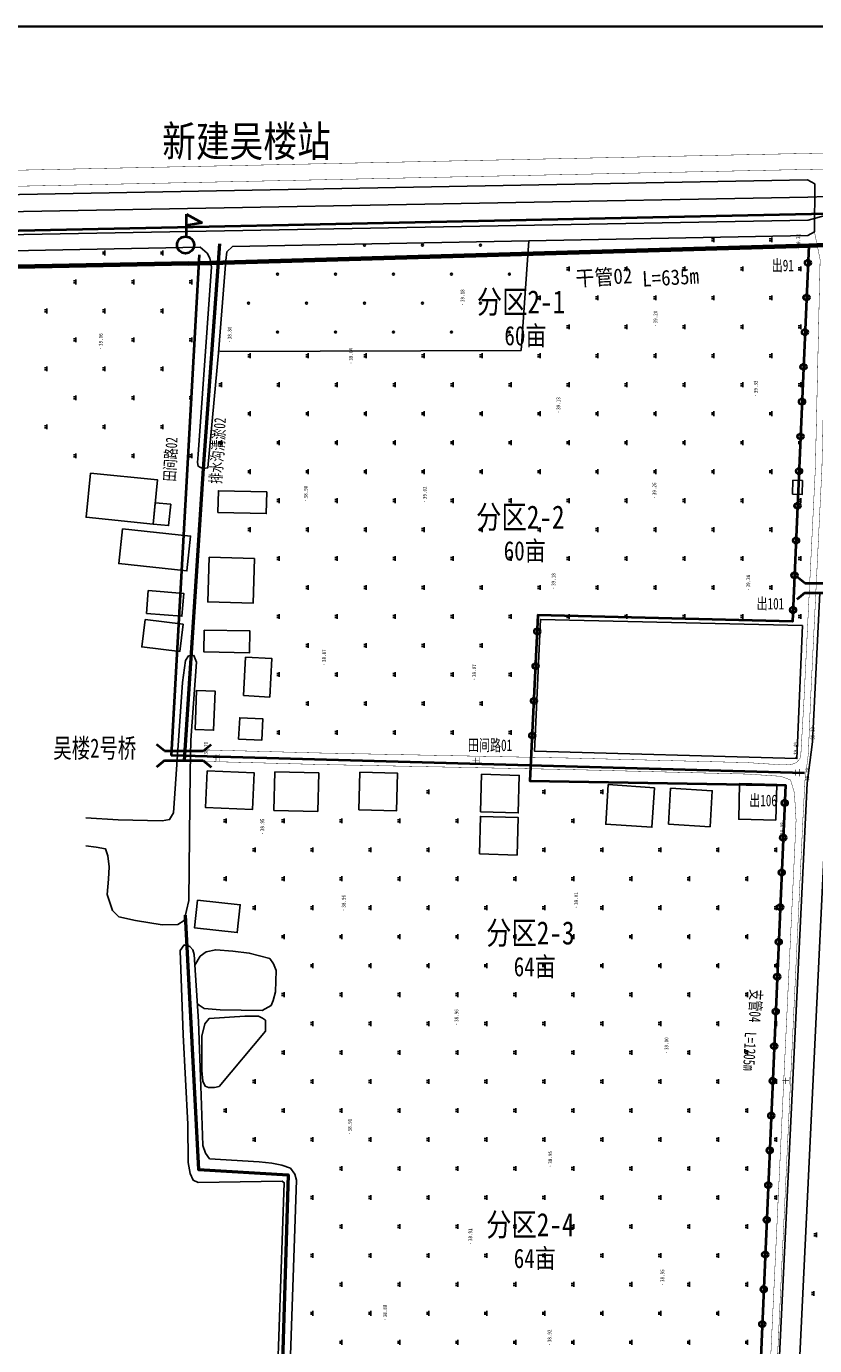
# Model space of a CAD drawing. Extents: x 464172 to 473094, y 3847158 to 3855433.
# Tile 7 of 98: x 466411 to 466819, y 3848797 to 3849480. Entities that reach past the tile are written whole.
import ezdxf
from ezdxf.enums import TextEntityAlignment as Align

# ---------------------------------------------------------------- set-up
doc = ezdxf.new("R2010")
doc.units = 0
doc.linetypes.add('X1', pattern=[5, 4, -1])
doc.linetypes.add('X3', pattern=[5, 4, -1])
doc.layers.get('0').update_dxf_attribs({"linetype": 'CONTINUOUS'})
for name, color, linetype in [('DLSS', 4, 'CONTINUOUS'), ('GCD', 9, 'CONTINUOUS'), ('JMD', 6, 'CONTINUOUS'), ('SXSS', 5, 'CONTINUOUS'), ('ZBTZ', 8, 'CONTINUOUS'), ('排水沟', 5, 'CONTINUOUS'), ('道路', 4, 'CONTINUOUS')]:
    doc.layers.add(name, color=color, linetype=linetype)
for name, color, linetype, lineweight in [('出水口', 3, 'CONTINUOUS', 30), ('干管', 1, 'CONTINUOUS', 30), ('支管', 3, 'CONTINUOUS', 30)]:
    doc.layers.add(name, color=color, linetype=linetype, lineweight=lineweight)
doc.styles.get("Standard").update_dxf_attribs({"font": 'rs.shx', "bigfont": 'hztxt.shx'})
doc.styles.add('正等线体', font='simhei.ttf')
doc.styles.add('黑体', font='simhei.ttf')
doc.linetypes.add('10421', pattern='A,2,[150,AAA.SHX,S=0.5,R=0,X=0,Y=0.5],1e-11', length=2)
doc.linetypes.add('1161', pattern='A,0,[149,AAA.SHX,S=0.15,R=0,X=0,Y=0],-1.6', length=1.6)
doc.linetypes.add('444', pattern='A,4.5,[145,AAA.SHX,S=1,R=0,X=0,Y=1],4.5,-0.5,[146,AAA.SHX,S=1,R=0,X=0,Y=0],-0.5', length=10)
doc.linetypes.add('712B', pattern='A,4,-1,4,-1,4,-1,[167,AAA.SHX,S=0.5,R=0,X=0,Y=0],8,[168,AAA.SHX,S=0.5,R=0,X=0,Y=0],-1', length=24)
doc.linetypes.add('833', pattern='A,2,[150,AAA.SHX,S=0.8,R=0,X=0,Y=0.8],2,[150,AAA.SHX,S=2,R=0,X=0,Y=2],1e-11', length=4)

# ---------------------------------------------------------------- blocks, each defined once
blk = doc.blocks.new('b')
at = {"color": 1, "linetype": 'Continuous', "lineweight": 40}
for p, q in [((-1.09, 0.44), (-1.09, 6.23)), ((-1.09, 6.23), (2.99, 3.96)), ((2.99, 3.96), (-1.09, 3.28))]:
    blk.add_line(p, q, dxfattribs=at)
blk.add_circle((-1.34, -1.73), 2.19, dxfattribs=at)
blk = doc.blocks.new('GC200')
at = {"linetype": 'Continuous', "const_width": 0.2, "flags": 128}
blk.add_lwpolyline([(-0.1, 0, 1), (0.1, 0, 1)], format="xyb", close=True, dxfattribs=at)
blk = doc.blocks.new('gc119')
for p, q in [((-1.25, 0), (1.25, 0)), ((-0.5, 1.3), (-0.5, 0)), ((0.5, 1.3), (0.5, 0))]:
    blk.add_line(p, q)
blk = doc.blocks.new('gc170')
at = {"linetype": 'Continuous'}
blk.add_circle((0, 0), 0.5, dxfattribs=at)
blk = doc.blocks.new('wlf')
at = {"layer": 'DLSS', "color": 8, "linetype": 'Continuous', "const_width": 0.2, "flags": 128}
for points, elevation in [([(631.46, -529.39), (636.43, -529.66), (618, 336.55)], 1.09), ([(645.38, -560.44), (644.69, -528.03), (626.3, 336.15)], -38.85), ([(645.38, -560.44), (644.42, -515.4), (626.3, 336.15)], -38.85), ([(327.49, -248.19), (325.45, -247.71), (323.48, -245.94), (322.61, -243.72), (322.23, -239.09), (323.44, -220.73), (325.79, -128.87), (328.41, 0.45), (330.12, 63.97)], -38.85), ([(-32.09, -235.87), (-31.26, -234.5), (-29.93, -233.97), (-26.07, -234.14), (293.46, -249.23), (314.23, -250.35), (328.01, -252.08), (355.3, -253.2), (475.67, -259.11), (583.9, -261.59), (601.97, -260.22)], -38.85)]:
    blk.add_lwpolyline(points, dxfattribs=dict(at, elevation=elevation))
at = {"layer": 'DLSS', "color": 8, "linetype": 'X3', "const_width": 0.2, "elevation": -38.85, "flags": 128}
for points in [[(-29.84, -230.46), (-29.84, -230.46), (-29.84, -230.46), (-25.92, -230.63), (293.62, -245.73), (307.77, -244.88), (314.46, -242.86), (316.35, -237.82), (317.5, -220.46), (319.84, -128.73), (322.46, 0.59), (324.17, 64.13)], [(327.49, -248.19), (355.46, -249.8), (475.79, -255.71), (583.81, -258.18), (598.25, -255.24)]]:
    blk.add_lwpolyline(points, dxfattribs=at)
at = {"layer": 'JMD', "color": 8, "linetype": 'Continuous', "flags": 128}
for points, elevation in [([(473.33, 119.55), (469.81, 84.83), (446.95, 87.14), (450.46, 121.87)], -38.85), ([(444.47, 103.01), (440.7, 67.75), (422.66, 69.68), (426.43, 104.94)], -38.85), ([(397.48, 91.29), (395.1, 71.61), (380.99, 73.31), (383.37, 92.99)], -38.85), ([(400.7, 90.61), (399.17, 72.2), (410.93, 71.23), (412.46, 89.63)], -38.85), ([(446.95, 87.14), (457.99, 86.02), (457.18, 78.03), (446.14, 79.15)], -38.85), ([(252.25, 64.14), (249.85, 42.02), (235.48, 43.59), (237.88, 65.7)], -38.85), ([(340.58, 65.45), (360.81, 64.67), (360.44, 55.03), (340.21, 55.81)], -38.85), ([(319.24, 59.1), (318.18, 34.86), (299.11, 35.7), (300.18, 59.94)], -38.85), ([(392, 60.65), (391.6, 37), (380.3, 37.19), (380.71, 60.84)], -38.85), ([(429.79, 58.09), (429.05, 34.68), (405.91, 35.42), (406.65, 58.83)], -38.85), ([(452.91, 53.57), (452.32, 28.55), (463.6, 28.29), (464.19, 53.31)], -38.85), ([(335.59, 42.87), (335, 30.87), (346.09, 30.32), (346.68, 42.32)], -38.85), ([(358.11, 40.33), (377.99, 39.25), (377.25, 25.67), (357.37, 26.75)], -38.85), ([(318.62, 24.17), (318.09, 1.4), (298.18, 1.87), (298.71, 24.63)], -38.85), ([(299.06, -19.33), (298.49, -38.88), (317.9, -39.44), (318.46, -19.89)], -38.85), ([(276.17, -81.77), (275.61, -101.32), (295.02, -101.88), (295.58, -82.33)], -38.85), ([(297.97, -82.33), (297.41, -101.88), (316.82, -102.44), (317.38, -82.89)], -38.85), ([(394.47, -249.09), (325.49, -246.13), (329.36, -110.32), (397.59, -113.37)], 1.16), ([(310.46, -172.42), (312.04, -148.51), (291.54, -147.16), (289.96, -171.06)], -38.85), ([(291.54, -179.64), (290.22, -201.18), (308.84, -202.31), (310.16, -180.77)], -38.85), ([(293.72, -235.32), (312.19, -235.73), (312.61, -216.42), (294.14, -216.02)], 0.96), ([(462.32, -243.9), (462.16, -248.8), (469.42, -249.03), (469.58, -244.13)], -38.85)]:
    blk.add_lwpolyline(points, close=True, dxfattribs=dict(at, elevation=elevation))
at = {"layer": 'JMD', "color": 8, "linetype": '444', "elevation": 0.92, "flags": 128}
blk.add_lwpolyline([(625.09, -251.65), (623.03, -255.51), (598.25, -255.24)], dxfattribs=at)
at = {"layer": 'SXSS', "color": 8, "linetype": 'Continuous'}
for p, q in [((604.29, -252.03, -38.85), (607.24, -262.63)), ((616.19, -251.81, -38.85), (626.97, -559.96, -29.32))]:
    blk.add_line(p, q, dxfattribs=at)
at = {"layer": 'SXSS', "color": 8, "linetype": 'Continuous', "elevation": -38.85, "flags": 128}
for points in [[(604.29, -252.03), (594.91, 258.12), (589.33, 588.67), (589.31, 606.19)], [(616.19, -251.81), (606.8, 258.33), (601.22, 588.76), (601.23, 606.18)]]:
    blk.add_lwpolyline(points, dxfattribs=at)
at = {"layer": 'SXSS', "color": 8, "linetype": '833', "flags": 128}
for points, elevation in [([(625.09, -251.65), (615.71, 258.49), (610.13, 588.83), (610.15, 605.48)], -38.85), ([(574.21, 596.76), (581.49, 590.48), (584.55, 311.28), (586.4, 258.72), (590.22, 62.87)], 2.14), ([(280.33, 122), (279.6, 116.63), (278.75, 111.78), (275.23, 110.56), (269.4, 109.96), (263.08, 110.32), (255.18, 110.93), (246.92, 108.14), (243.64, 104.86), (241.7, 96.24), (239.5, 82.41), (239.72, 74.37), (241.68, 71.11), (252, 68.72), (318.62, 68.03), (334.99, 67.64), (375.43, 64.66), (378.9, 66.01), (378.7, 68.8), (376.3, 70.34), (364.84, 71.97), (297.46, 76.57), (293.94, 78.63), (293.33, 82.52), (293.81, 105.22), (294.79, 121.96)], -38.85), ([(-18.48, 17.24), (107.2, 12.96), (110.41, 13.74), (113.52, 16.09), (115.09, 20.56), (116.15, 25.75), (116.74, 32.17), (118.39, 57.88), (121.34, 59.95), (125.28, 61.42), (151.08, 62.34), (155.87, 62.39), (189.49, 63.66), (224.05, 65.95), (226.46, 66.54), (228.25, 68.2), (229.09, 71.03), (226.24, 73.12), (182.58, 71.52), (136.28, 69.14), (116.35, 69.01), (110.73, 67.97), (107.33, 66.44), (106.13, 63.8), (106.74, 20.3), (105.92, 19.29), (-18.26, 23.53)], 0.07), ([(590.22, 62.87), (587.12, 59.21), (584.62, 57.79), (580.08, 56.97), (482.95, 63.74), (478.8, 64.16), (476.89, 63.78), (476.17, 62.64), (475.7, 61.16), (476.02, 58.88), (535.63, 53.24), (583.32, 49.45), (587.79, 48.91), (590.55, 46.07)], -38.85), ([(590.55, 46.07), (596.37, -251.75), (598.25, -255.24)], 2.14), ([(411.34, -258.08), (334.13, -254.27), (312.83, -251.51), (-30.11, -234.99), (-30.75, -235.85), (-30.99, -236.79)], 0.33), ([(-31.62, -244.74), (-30.07, -245.4), (317.13, -262.12), (323.01, -261.17), (333.87, -260.19), (411.08, -263.41)], 0.22)]:
    blk.add_lwpolyline(points, dxfattribs=dict(at, elevation=elevation))
at = {"layer": 'SXSS', "color": 8, "linetype": '10421', "elevation": -38.85, "flags": 128}
blk.add_lwpolyline([(155.75, 53.03), (184.39, 28.98), (190.06, 28.98), (191.15, 30.43), (192.17, 32.61), (192.24, 39.66), (190.93, 58.18), (188.17, 60.44), (181.85, 61.96), (163.97, 61.96), (158.52, 61.38), (155.9, 60.22), (155.17, 58.47), (155.17, 55.42)], close=True, dxfattribs=at)
blk.add_lwpolyline([(198.69, 64.27), (197.81, 63.28), (196.1, 60.63), (195.4, 52.46), (195.16, 30.74), (197.68, 26.07), (200.27, 24.91), (204.86, 23.85), (215.84, 23.49), (219.23, 24.78), (222.04, 26.76), (224.84, 37.39), (225.89, 45.8), (226.59, 54.68), (225.43, 59.7), (223.21, 62.85), (218.66, 65.6), (218.66, 65.6)], dxfattribs=at)
at = {"layer": 'ZBTZ', "color": 8, "linetype": '1161', "elevation": -38.85, "flags": 128}
blk.add_lwpolyline([(536.34, 52.65), (536.34, 52.65), (536.81, -103.32), (593.54, -107.29)], dxfattribs=at)
at = {"layer": 'GCD', "color": 8, "linetype": 'Continuous'}
ref = blk.add_blockref('GC200', (537.92, 114.28, 0.21), dxfattribs=at)
ref.add_attrib('height', '39.06', dxfattribs={"linetype": 'Continuous', "height": 2, "style": '正等线体', "width": 0.8}).set_placement((539.12, 114.28, 0.21), align=Align.MIDDLE_LEFT)
ref = blk.add_blockref('GC200', (326.41, 59.87, -0.15), dxfattribs=at)
ref.add_attrib('height', '38.70', dxfattribs={"linetype": 'Continuous', "height": 2, "style": '正等线体', "width": 0.8}).set_placement((327.61, 59.87, -0.15), align=Align.MIDDLE_LEFT)
ref = blk.add_blockref('GC200', (541.42, 47.56, -0.05), dxfattribs=at)
ref.add_attrib('height', '38.80', dxfattribs={"linetype": 'Continuous', "height": 2, "style": '正等线体', "width": 0.8}).set_placement((542.62, 47.56, -0.05), align=Align.MIDDLE_LEFT)
ref = blk.add_blockref('GC200', (286.76, 30.63, 0.1), dxfattribs=at)
ref.add_attrib('height', '38.95', dxfattribs={"linetype": 'Continuous', "height": 2, "style": '正等线体', "width": 0.8}).set_placement((287.96, 30.63, 0.1), align=Align.MIDDLE_LEFT)
ref = blk.add_blockref('GC200', (459.04, 8.14, 0.05), dxfattribs=at)
ref.add_attrib('height', '38.90', dxfattribs={"linetype": 'Continuous', "height": 2, "style": '正等线体', "width": 0.8}).set_placement((460.24, 8.14, 0.05), align=Align.MIDDLE_LEFT)
ref = blk.add_blockref('GC200', (374.3, -1.32, 0.02), dxfattribs=at)
ref.add_attrib('height', '38.87', dxfattribs={"linetype": 'Continuous', "height": 2, "style": '正等线体', "width": 0.8}).set_placement((375.5, -1.32, 0.02), align=Align.MIDDLE_LEFT)
ref = blk.add_blockref('GC200', (131.34, -14.67, 0.06), dxfattribs=at)
ref.add_attrib('height', '38.91', dxfattribs={"linetype": 'Continuous', "height": 2, "style": '正等线体', "width": 0.8}).set_placement((132.54, -14.67, 0.06), align=Align.MIDDLE_LEFT)
ref = blk.add_blockref('GC200', (247.2, -11.48, 0.11), dxfattribs=at)
ref.add_attrib('height', '38.96', dxfattribs={"linetype": 'Continuous', "height": 2, "style": '正等线体', "width": 0.8}).set_placement((248.4, -11.48, 0.11), align=Align.MIDDLE_LEFT)
ref = blk.add_blockref('GC200', (530.27, -15.25, 0.19), dxfattribs=at)
ref.add_attrib('height', '39.04', dxfattribs={"linetype": 'Continuous', "height": 2, "style": '正等线体', "width": 0.8}).set_placement((531.47, -15.25, 0.19), align=Align.MIDDLE_LEFT)
ref = blk.add_blockref('GC200', (35.09, -32.9, 0.03), dxfattribs=at)
ref.add_attrib('height', '38.88', dxfattribs={"linetype": 'Continuous', "height": 2, "style": '正等线体', "width": 0.8}).set_placement((36.29, -32.9, 0.03), align=Align.MIDDLE_LEFT)
ref = blk.add_blockref('GC200', (458.66, -53.5, 0.17), dxfattribs=at)
ref.add_attrib('height', '39.02', dxfattribs={"linetype": 'Continuous', "height": 2, "style": '正等线体', "width": 0.8}).set_placement((459.86, -53.5, 0.17), align=Align.MIDDLE_LEFT)
ref = blk.add_blockref('GC200', (188.03, -69.91, 0.11), dxfattribs=at)
ref.add_attrib('height', '38.96', dxfattribs={"linetype": 'Continuous', "height": 2, "style": '正等线体', "width": 0.8}).set_placement((189.23, -69.91, 0.11), align=Align.MIDDLE_LEFT)
ref = blk.add_blockref('GC200', (560.7, -73.02, 0.33), dxfattribs=at)
ref.add_attrib('height', '39.18', dxfattribs={"linetype": 'Continuous', "height": 2, "style": '正等线体', "width": 0.8}).set_placement((561.9, -73.02, 0.33), align=Align.MIDDLE_LEFT)
ref = blk.add_blockref('GC200', (74.56, -77.06, 0.06), dxfattribs=at)
ref.add_attrib('height', '38.91', dxfattribs={"linetype": 'Continuous', "height": 2, "style": '正等线体', "width": 0.8}).set_placement((75.76, -77.06, 0.06), align=Align.MIDDLE_LEFT)
ref = blk.add_blockref('GC200', (366.61, -79.08, 0.22), dxfattribs=at)
ref.add_attrib('height', '39.07', dxfattribs={"linetype": 'Continuous', "height": 2, "style": '正等线体', "width": 0.8}).set_placement((367.81, -79.08, 0.22), align=Align.MIDDLE_LEFT)
ref = blk.add_blockref('GC200', (22.21, -118.07, 0.07), dxfattribs=at)
ref.add_attrib('height', '38.92', dxfattribs={"linetype": 'Continuous', "height": 2, "style": '正等线体', "width": 0.8}).set_placement((23.41, -118.07, 0.07), align=Align.MIDDLE_LEFT)
ref = blk.add_blockref('GC200', (114.58, -118.42, 0.1), dxfattribs=at)
ref.add_attrib('height', '38.95', dxfattribs={"linetype": 'Continuous', "height": 2, "style": '正等线体', "width": 0.8}).set_placement((115.78, -118.42, 0.1), align=Align.MIDDLE_LEFT)
ref = blk.add_blockref('GC200', (413.77, -120.15, 0.33), dxfattribs=at)
ref.add_attrib('height', '39.18', dxfattribs={"linetype": 'Continuous', "height": 2, "style": '正等线体', "width": 0.8}).set_placement((414.97, -120.15, 0.33), align=Align.MIDDLE_LEFT)
ref = blk.add_blockref('GC200', (504.9, -122.65, 0.28), dxfattribs=at)
ref.add_attrib('height', '39.13', dxfattribs={"linetype": 'Continuous', "height": 2, "style": '正等线体', "width": 0.8}).set_placement((506.1, -122.65, 0.28), align=Align.MIDDLE_LEFT)
ref = blk.add_blockref('GC200', (248.61, -131.88, 0.16), dxfattribs=at)
ref.add_attrib('height', '39.01', dxfattribs={"linetype": 'Continuous', "height": 2, "style": '正等线体', "width": 0.8}).set_placement((249.81, -131.88, 0.16), align=Align.MIDDLE_LEFT)
ref = blk.add_blockref('GC200', (53.39, -176.5, 0.1), dxfattribs=at)
ref.add_attrib('height', '38.95', dxfattribs={"linetype": 'Continuous', "height": 2, "style": '正等线体', "width": 0.8}).set_placement((54.59, -176.5, 0.1), align=Align.MIDDLE_LEFT)
ref = blk.add_blockref('GC200', (460.72, -172.35, 0.41), dxfattribs=at)
ref.add_attrib('height', '39.26', dxfattribs={"linetype": 'Continuous', "height": 2, "style": '正等线体', "width": 0.8}).set_placement((461.92, -172.35, 0.41), align=Align.MIDDLE_LEFT)
ref = blk.add_blockref('GC200', (549.63, -172.91, 0.35), dxfattribs=at)
ref.add_attrib('height', '39.20', dxfattribs={"linetype": 'Continuous', "height": 2, "style": '正等线体', "width": 0.8}).set_placement((550.83, -172.91, 0.35), align=Align.MIDDLE_LEFT)
ref = blk.add_blockref('GC200', (173.5, -178.62, 0.15), dxfattribs=at)
ref.add_attrib('height', '39.00', dxfattribs={"linetype": 'Continuous', "height": 2, "style": '正等线体', "width": 0.8}).set_placement((174.7, -178.62, 0.15), align=Align.MIDDLE_LEFT)
ref = blk.add_blockref('GC200', (412.93, -220.95, 0.53), dxfattribs=at)
ref.add_attrib('height', '39.38', dxfattribs={"linetype": 'Continuous', "height": 2, "style": '正等线体', "width": 0.8}).set_placement((414.13, -220.95, 0.53), align=Align.MIDDLE_LEFT)
ref = blk.add_blockref('GC200', (513.51, -224.83, 0.48), dxfattribs=at)
ref.add_attrib('height', '39.33', dxfattribs={"linetype": 'Continuous', "height": 2, "style": '正等线体', "width": 0.8}).set_placement((514.71, -224.83, 0.48), align=Align.MIDDLE_LEFT)
ref = blk.add_blockref('GC200', (284.81, -238.49, 0.23), dxfattribs=at)
ref.add_attrib('height', '39.08', dxfattribs={"linetype": 'Continuous', "height": 2, "style": '正等线体', "width": 0.8}).set_placement((286.01, -238.49, 0.23), align=Align.MIDDLE_LEFT)
ref = blk.add_blockref('GC200', (326.25, -245.51, 0.64), dxfattribs=at)
ref.add_attrib('height', '39.49', dxfattribs={"linetype": 'Continuous', "height": 2, "style": '正等线体', "width": 0.8}).set_placement((327.45, -245.51, 0.64), align=Align.MIDDLE_LEFT)
ref = blk.add_blockref('GC200', (589.41, -246.85, 0.47), dxfattribs=at)
ref.add_attrib('height', '39.32', dxfattribs={"linetype": 'Continuous', "height": 2, "style": '正等线体', "width": 0.8}).set_placement((590.61, -246.85, 0.47), align=Align.MIDDLE_LEFT)
ref = blk.add_blockref('GC200', (312.83, -251.51, 0.34), dxfattribs=at)
ref.add_attrib('height', '39.19', dxfattribs={"linetype": 'Continuous', "height": 2, "style": '正等线体', "width": 0.8}).set_placement((314.03, -251.51, 0.34), align=Align.MIDDLE_LEFT)
ref = blk.add_blockref('GC200', (334.13, -254.27, 0.47), dxfattribs=at)
ref.add_attrib('height', '39.32', dxfattribs={"linetype": 'Continuous', "height": 2, "style": '正等线体', "width": 0.8}).set_placement((335.33, -254.27, 0.47), align=Align.MIDDLE_LEFT)
at = {"layer": 'ZBTZ', "color": 8, "linetype": 'Continuous'}
for name, p in [('gc119', (497.26, 142.1, -38.85)), ('gc119', (527.26, 142.1, -38.85)), ('gc119', (557.26, 142.1, -38.85)), ('gc119', (482.26, 127.1, -38.85)), ('gc119', (512.26, 127.1, -38.85)), ('gc119', (542.26, 127.1, -38.85)), ('gc119', (572.26, 127.1, -38.85)), ('gc119', (497.26, 112.1, -38.85)), ('gc119', (527.26, 112.1, -38.85)), ('gc119', (557.26, 112.1, -38.85)), ('gc119', (587.26, 112.1, -38.85)), ('gc119', (482.26, 97.1, -38.85)), ('gc119', (512.26, 97.1, -38.85)), ('gc119', (542.26, 97.1, -38.85)), ('gc119', (572.26, 97.1, -38.85)), ('gc119', (497.26, 82.1, -38.85)), ('gc119', (527.26, 82.1, -38.85)), ('gc119', (557.26, 82.1, -38.85)), ('gc119', (587.26, 82.1, -38.85)), ('gc119', (482.26, 67.1, -38.85)), ('gc119', (512.26, 67.1, -38.85)), ('gc119', (542.26, 67.1, -38.85)), ('gc119', (572.26, 67.1, -38.85)), ('gc119', (143.33, 49.37, -38.85)), ('gc119', (263.33, 49.37, -38.85)), ('gc119', (293.33, 49.37, -38.85)), ('gc119', (489.06, 51.82, -38.85)), ('gc119', (519.06, 51.82, -38.85)), ('gc119', (128.33, 34.37, -38.85)), ('gc119', (158.33, 34.37, -38.85)), ('gc119', (248.33, 34.37, -38.85)), ('gc119', (278.33, 34.37, -38.85)), ('gc119', (444.06, 36.82, -38.85)), ('gc119', (474.06, 36.82, -38.85)), ('gc119', (504.06, 36.82, -38.85)), ('gc119', (534.06, 36.82, -38.85)), ('gc170', (561.34, 37.71, -38.85)), ('gc119', (143.33, 19.37, -38.85)), ('gc119', (173.33, 19.37, -38.85)), ('gc119', (203.33, 19.37, -38.85)), ('gc119', (233.33, 19.37, -38.85)), ('gc119', (263.33, 19.37, -38.85)), ('gc119', (293.33, 19.37, -38.85)), ('gc119', (339.06, 21.82, -38.85)), ('gc119', (369.06, 21.82, -38.85)), ('gc119', (399.06, 21.82, -38.85)), ('gc119', (429.06, 21.82, -38.85)), ('gc119', (459.06, 21.82, -38.85)), ('gc119', (489.06, 21.82, -38.85)), ('gc119', (519.06, 21.82, -38.85)), ('gc170', (546.34, 22.71, -38.85)), ('gc170', (576.34, 22.71, -38.85)), ('gc119', (354.06, 6.82, -38.85)), ('gc119', (384.06, 6.82, -38.85)), ('gc119', (414.06, 6.82, -38.85)), ('gc119', (444.06, 6.82, -38.85)), ('gc119', (474.06, 6.82, -38.85)), ('gc119', (504.06, 6.82, -38.85)), ('gc119', (534.06, 6.82, -38.85)), ('gc170', (561.34, 7.71, -38.85)), ('gc119', (38.33, 4.37, -38.85)), ('gc119', (68.33, 4.37, -38.85)), ('gc119', (98.33, 4.37, -38.85)), ('gc119', (128.33, 4.37, -38.85)), ('gc119', (158.33, 4.37, -38.85)), ('gc119', (188.33, 4.37, -38.85)), ('gc119', (218.33, 4.37, -38.85)), ('gc119', (248.33, 4.37, -38.85)), ('gc119', (278.33, 4.37, -38.85)), ('gc170', (546.34, -7.29, -38.85)), ('gc170', (576.34, -7.29, -38.85)), ('gc119', (23.33, -10.63, -38.85)), ('gc119', (53.33, -10.63, -38.85)), ('gc119', (83.33, -10.63, -38.85)), ('gc119', (113.33, -10.63, -38.85)), ('gc119', (143.33, -10.63, -38.85)), ('gc119', (173.33, -10.63, -38.85)), ('gc119', (203.33, -10.63, -38.85)), ('gc119', (233.33, -10.63, -38.85)), ('gc119', (263.33, -10.63, -38.85)), ('gc119', (293.33, -10.63, -38.85)), ('gc119', (339.06, -8.18, -38.85)), ('gc119', (369.06, -8.18, -38.85)), ('gc119', (399.06, -8.18, -38.85)), ('gc119', (429.06, -8.18, -38.85)), ('gc119', (459.06, -8.18, -38.85)), ('gc119', (489.06, -8.18, -38.85)), ('gc119', (519.06, -8.18, -38.85)), ('gc119', (38.33, -25.63, -38.85)), ('gc119', (68.33, -25.63, -38.85)), ('gc119', (98.33, -25.63, -38.85)), ('gc119', (128.33, -25.63, -38.85)), ('gc119', (158.33, -25.63, -38.85)), ('gc119', (188.33, -25.63, -38.85)), ('gc119', (218.33, -25.63, -38.85)), ('gc119', (248.33, -25.63, -38.85)), ('gc119', (278.33, -25.63, -38.85)), ('gc119', (354.06, -23.18, -38.85)), ('gc119', (384.06, -23.18, -38.85)), ('gc119', (414.06, -23.18, -38.85)), ('gc119', (444.06, -23.18, -38.85)), ('gc119', (474.06, -23.18, -38.85)), ('gc119', (504.06, -23.18, -38.85)), ('gc119', (534.06, -23.18, -38.85)), ('gc170', (561.34, -22.29, -38.85)), ('gc170', (591.34, -22.29, -38.85)), ('gc119', (23.33, -40.63, -38.85)), ('gc119', (53.33, -40.63, -38.85)), ('gc119', (83.33, -40.63, -38.85)), ('gc119', (113.33, -40.63, -38.85)), ('gc119', (143.33, -40.63, -38.85)), ('gc119', (173.33, -40.63, -38.85)), ('gc119', (203.33, -40.63, -38.85)), ('gc119', (233.33, -40.63, -38.85)), ('gc119', (263.33, -40.63, -38.85)), ('gc119', (293.33, -40.63, -38.85)), ('gc119', (339.06, -38.18, -38.85)), ('gc119', (369.06, -38.18, -38.85)), ('gc119', (399.06, -38.18, -38.85)), ('gc119', (429.06, -38.18, -38.85)), ('gc119', (459.06, -38.18, -38.85)), ('gc119', (489.06, -38.18, -38.85)), ('gc119', (519.06, -38.18, -38.85)), ('gc170', (546.34, -37.29, -38.85)), ('gc170', (576.34, -37.29, -38.85)), ('gc119', (38.33, -55.63, -38.85)), ('gc119', (68.33, -55.63, -38.85)), ('gc119', (98.33, -55.63, -38.85)), ('gc119', (128.33, -55.63, -38.85)), ('gc119', (158.33, -55.63, -38.85)), ('gc119', (188.33, -55.63, -38.85)), ('gc119', (218.33, -55.63, -38.85)), ('gc119', (248.33, -55.63, -38.85)), ('gc119', (278.33, -55.63, -38.85)), ('gc119', (308.33, -55.63, -38.85)), ('gc119', (354.06, -53.18, -38.85)), ('gc119', (384.06, -53.18, -38.85)), ('gc119', (414.06, -53.18, -38.85)), ('gc119', (444.06, -53.18, -38.85)), ('gc119', (474.06, -53.18, -38.85)), ('gc119', (504.06, -53.18, -38.85)), ('gc119', (534.06, -53.18, -38.85)), ('gc170', (561.34, -52.29, -38.85)), ('gc170', (591.34, -52.29, -38.85)), ('gc119', (339.06, -68.18, -38.85)), ('gc119', (369.06, -68.18, -38.85)), ('gc119', (399.06, -68.18, -38.85)), ('gc119', (429.06, -68.18, -38.85)), ('gc119', (459.06, -68.18, -38.85)), ('gc119', (489.06, -68.18, -38.85)), ('gc119', (519.06, -68.18, -38.85)), ('gc170', (546.34, -67.29, -38.85)), ('gc170', (576.34, -67.29, -38.85)), ('gc119', (23.33, -70.63, -38.85)), ('gc119', (53.33, -70.63, -38.85)), ('gc119', (83.33, -70.63, -38.85)), ('gc119', (113.33, -70.63, -38.85)), ('gc119', (143.33, -70.63, -38.85)), ('gc119', (173.33, -70.63, -38.85)), ('gc119', (203.33, -70.63, -38.85)), ('gc119', (233.33, -70.63, -38.85)), ('gc119', (263.33, -70.63, -38.85)), ('gc119', (293.33, -70.63, -38.85)), ('gc119', (354.06, -83.18, -38.85)), ('gc119', (384.06, -83.18, -38.85)), ('gc119', (414.06, -83.18, -38.85)), ('gc119', (444.06, -83.18, -38.85)), ('gc119', (474.06, -83.18, -38.85)), ('gc119', (504.06, -83.18, -38.85)), ('gc119', (534.06, -83.18, -38.85)), ('gc170', (561.34, -82.29, -38.85)), ('gc170', (591.34, -82.29, -38.85)), ('gc119', (38.33, -85.63, -38.85)), ('gc119', (68.33, -85.63, -38.85)), ('gc119', (98.33, -85.63, -38.85)), ('gc119', (128.33, -85.63, -38.85)), ('gc119', (158.33, -85.63, -38.85)), ('gc119', (188.33, -85.63, -38.85)), ('gc119', (218.33, -85.63, -38.85)), ('gc119', (248.33, -85.63, -38.85)), ('gc119', (23.33, -100.63, -38.85)), ('gc119', (53.33, -100.63, -38.85)), ('gc119', (83.33, -100.63, -38.85)), ('gc119', (113.33, -100.63, -38.85)), ('gc119', (143.33, -100.63, -38.85)), ('gc119', (173.33, -100.63, -38.85)), ('gc119', (203.33, -100.63, -38.85)), ('gc119', (233.33, -100.63, -38.85)), ('gc119', (263.33, -100.63, -38.85)), ('gc119', (339.06, -98.18, -38.85)), ('gc119', (369.06, -98.18, -38.85)), ('gc119', (399.06, -98.18, -38.85)), ('gc119', (429.06, -98.18, -38.85)), ('gc119', (459.06, -98.18, -38.85)), ('gc119', (489.06, -98.18, -38.85)), ('gc119', (519.06, -98.18, -38.85)), ('gc170', (546.34, -97.29, -38.85)), ('gc170', (576.34, -97.29, -38.85)), ('gc119', (38.33, -115.63, -38.85)), ('gc119', (68.33, -115.63, -38.85)), ('gc119', (98.33, -115.63, -38.85)), ('gc119', (128.33, -115.63, -38.85)), ('gc119', (158.33, -115.63, -38.85)), ('gc119', (188.33, -115.63, -38.85)), ('gc119', (218.33, -115.63, -38.85)), ('gc119', (248.33, -115.63, -38.85)), ('gc119', (278.33, -115.63, -38.85)), ('gc119', (308.33, -115.63, -38.85)), ('gc119', (414.06, -113.18, -38.85)), ('gc119', (444.06, -113.18, -38.85)), ('gc119', (474.06, -113.18, -38.85)), ('gc119', (504.06, -113.18, -38.85)), ('gc119', (534.06, -113.18, -38.85)), ('gc119', (564.06, -113.18, -38.85)), ('gc119', (23.33, -130.63, -38.85)), ('gc119', (53.33, -130.63, -38.85)), ('gc119', (83.33, -130.63, -38.85)), ('gc119', (113.33, -130.63, -38.85)), ('gc119', (143.33, -130.63, -38.85)), ('gc119', (173.33, -130.63, -38.85)), ('gc119', (203.33, -130.63, -38.85)), ('gc119', (233.33, -130.63, -38.85)), ('gc119', (263.33, -130.63, -38.85)), ('gc119', (293.33, -130.63, -38.85)), ('gc119', (399.06, -128.18, -38.85)), ('gc119', (429.06, -128.18, -38.85)), ('gc119', (459.06, -128.18, -38.85)), ('gc119', (489.06, -128.18, -38.85)), ('gc119', (519.06, -128.18, -38.85)), ('gc119', (549.06, -128.18, -38.85)), ('gc119', (579.06, -128.18, -38.85)), ('gc119', (414.06, -143.18, -38.85)), ('gc119', (444.06, -143.18, -38.85)), ('gc119', (474.06, -143.18, -38.85)), ('gc119', (504.06, -143.18, -38.85)), ('gc119', (534.06, -143.18, -38.85)), ('gc119', (564.06, -143.18, -38.85)), ('gc119', (38.33, -145.63, -38.85)), ('gc119', (68.33, -145.63, -38.85)), ('gc119', (98.33, -145.63, -38.85)), ('gc119', (128.33, -145.63, -38.85)), ('gc119', (158.33, -145.63, -38.85)), ('gc119', (188.33, -145.63, -38.85)), ('gc119', (218.33, -145.63, -38.85)), ('gc119', (248.33, -145.63, -38.85)), ('gc119', (278.33, -145.63, -38.85)), ('gc119', (308.33, -145.63, -38.85)), ('gc119', (399.06, -158.18, -38.85)), ('gc119', (429.06, -158.18, -38.85)), ('gc119', (459.06, -158.18, -38.85)), ('gc119', (489.06, -158.18, -38.85)), ('gc119', (519.06, -158.18, -38.85)), ('gc119', (549.06, -158.18, -38.85)), ('gc119', (579.06, -158.18, -38.85)), ('gc119', (23.33, -160.63, -38.85)), ('gc119', (53.33, -160.63, -38.85)), ('gc119', (83.33, -160.63, -38.85)), ('gc119', (113.33, -160.63, -38.85)), ('gc119', (143.33, -160.63, -38.85)), ('gc119', (173.33, -160.63, -38.85)), ('gc119', (203.33, -160.63, -38.85)), ('gc119', (233.33, -160.63, -38.85)), ('gc119', (263.33, -160.63, -38.85)), ('gc119', (38.33, -175.63, -38.85)), ('gc119', (68.33, -175.63, -38.85)), ('gc119', (98.33, -175.63, -38.85)), ('gc119', (128.33, -175.63, -38.85)), ('gc119', (158.33, -175.63, -38.85)), ('gc119', (188.33, -175.63, -38.85)), ('gc119', (218.33, -175.63, -38.85)), ('gc119', (248.33, -175.63, -38.85)), ('gc119', (278.33, -175.63, -38.85)), ('gc119', (414.06, -173.18, -38.85)), ('gc119', (444.06, -173.18, -38.85)), ('gc119', (474.06, -173.18, -38.85)), ('gc119', (504.06, -173.18, -38.85)), ('gc119', (534.06, -173.18, -38.85)), ('gc119', (564.06, -173.18, -38.85)), ('gc119', (23.33, -190.63, -38.85)), ('gc119', (53.33, -190.63, -38.85)), ('gc119', (83.33, -190.63, -38.85)), ('gc119', (113.33, -190.63, -38.85)), ('gc119', (143.33, -190.63, -38.85)), ('gc119', (173.33, -190.63, -38.85)), ('gc119', (203.33, -190.63, -38.85)), ('gc119', (233.33, -190.63, -38.85)), ('gc119', (263.33, -190.63, -38.85)), ('gc119', (399.06, -188.18, -38.85)), ('gc119', (429.06, -188.18, -38.85)), ('gc119', (459.06, -188.18, -38.85)), ('gc119', (489.06, -188.18, -38.85)), ('gc119', (519.06, -188.18, -38.85)), ('gc119', (549.06, -188.18, -38.85)), ('gc119', (579.06, -188.18, -38.85)), ('gc119', (38.33, -205.63, -38.85)), ('gc119', (68.33, -205.63, -38.85)), ('gc119', (98.33, -205.63, -38.85)), ('gc119', (128.33, -205.63, -38.85)), ('gc119', (158.33, -205.63, -38.85)), ('gc119', (188.33, -205.63, -38.85)), ('gc119', (218.33, -205.63, -38.85)), ('gc119', (248.33, -205.63, -38.85)), ('gc119', (278.33, -205.63, -38.85)), ('gc119', (414.06, -203.18, -38.85)), ('gc119', (444.06, -203.18, -38.85)), ('gc119', (474.06, -203.18, -38.85)), ('gc119', (504.06, -203.18, -38.85)), ('gc119', (534.06, -203.18, -38.85)), ('gc119', (564.06, -203.18, -38.85)), ('gc119', (594.06, -203.18, -38.85)), ('gc119', (399.06, -218.18, -38.85)), ('gc119', (429.06, -218.18, -38.85)), ('gc119', (459.06, -218.18, -38.85)), ('gc119', (489.06, -218.18, -38.85)), ('gc119', (519.06, -218.18, -38.85)), ('gc119', (549.06, -218.18, -38.85)), ('gc119', (579.06, -218.18, -38.85)), ('gc119', (23.33, -220.63, -38.85)), ('gc119', (53.33, -220.63, -38.85)), ('gc119', (83.33, -220.63, -38.85)), ('gc119', (113.33, -220.63, -38.85)), ('gc119', (143.33, -220.63, -38.85)), ('gc119', (173.33, -220.63, -38.85)), ('gc119', (203.33, -220.63, -38.85)), ('gc119', (233.33, -220.63, -38.85)), ('gc119', (263.33, -220.63, -38.85)), ('gc119', (414.06, -233.18, -38.85)), ('gc119', (444.06, -233.18, -38.85)), ('gc119', (474.06, -233.18, -38.85)), ('gc119', (504.06, -233.18, -38.85)), ('gc119', (534.06, -233.18, -38.85)), ('gc119', (564.06, -233.18, -38.85)), ('gc119', (594.06, -233.18, -38.85)), ('gc119', (98.33, -235.63, -38.85)), ('gc119', (128.33, -235.63, -38.85)), ('gc119', (158.33, -235.63, -38.85)), ('gc119', (188.33, -235.63, -38.85)), ('gc119', (218.33, -235.63, -38.85)), ('gc119', (248.33, -235.63, -38.85)), ('gc119', (278.33, -235.63, -38.85)), ('gc119', (399.06, -248.18, -38.85)), ('gc119', (429.06, -248.18, -38.85)), ('gc119', (459.06, -248.18, -38.85)), ('gc119', (489.06, -248.18, -38.85)), ('gc119', (519.06, -248.18, -38.85)), ('gc119', (549.06, -248.18, -38.85)), ('gc119', (579.06, -248.18, -38.85)), ('gc119', (48.62, -254.96, -38.85)), ('gc119', (79, -256.27, -78.06))]:
    blk.add_blockref(name, p, dxfattribs=at)
at = {"layer": 'DLSS', "color": 8, "linetype": 'Continuous', "style": '黑体'}
for p in [(326.02, 54.3, -38.85), (324.37, -79.99, -38.85), (158.75, -240.49, -38.85), (318.22, -245.87, -38.85)]:
    blk.add_text('土', height=3, dxfattribs=at).set_placement(p, align=Align.MIDDLE)
blk = doc.blocks.new('qiao')
at = {"color": 1, "lineweight": 40, "flags": 128}
for points in [[(-10.33, 2.02), (-14.5, 5.36)], [(-10.33, 2.02), (9.66, 2.02)], [(9.66, 2.02), (13.84, 5.36)], [(-10.33, -3.01), (-14.5, -6.35)], [(-10.33, -3.01), (9.66, -3.01)], [(9.66, -3.01), (13.84, -6.35)]]:
    blk.add_lwpolyline(points, dxfattribs=at)

msp = doc.modelspace()

# ---------------------------------------------------------------- linework, layer by layer
at = {"color": 3, "lineweight": 35}
msp.add_lwpolyline([(465637.92, 3849480.26), (467225.52, 3849480.26), (467225.52, 3848357.6), (465637.92, 3848357.6)], close=True, dxfattribs=at)
at = {"color": 221, "linetype": '712B', "lineweight": 40, "ltscale": 2, "flags": 128}
msp.add_lwpolyline([(465964.29, 3849365.02), (465962.17, 3848475.14), (467029.61, 3848404.45), (467096.72, 3849388.87), (465964.29, 3849365.02)], dxfattribs=at)
at = {"layer": '出水口', "color": 3, "lineweight": 40}
for centre in [(466816.05, 3849357.9), (466815.27, 3849339.91), (466814.5, 3849321.94), (466813.72, 3849303.96), (466812.95, 3849285.99), (466812.17, 3849268.01), (466811.4, 3849250.04), (466810.62, 3849232.06), (466809.85, 3849214.09), (466809.07, 3849196.11), (466808.3, 3849178.14), (466675.9, 3849167.08), (466675.03, 3849149.1), (466674.17, 3849131.12), (466673.3, 3849113.14), (466803.99, 3849078.24), (466803.22, 3849060.26), (466802.44, 3849042.27), (466801.67, 3849024.29), (466800.89, 3849006.31), (466800.12, 3848988.32), (466799.34, 3848970.34), (466798.57, 3848952.36), (466797.79, 3848934.37), (466797.02, 3848916.39), (466796.24, 3848898.41), (466795.47, 3848880.42), (466794.69, 3848862.44), (466793.91, 3848844.46), (466793.14, 3848826.47), (466792.36, 3848808.49)]:
    msp.add_circle(centre, 1.5, dxfattribs=at)
at = {"layer": '干管', "color": 1, "linetype": 'Continuous', "lineweight": 70, "flags": 128}
for points in [[(466495.27, 3849357.49), (466816.43, 3849366.88), (466881.28, 3849369.42), (466882.15, 3849327.33), (467084.61, 3849316.9)], [(466495.27, 3849357.49), (465974.04, 3849347.29)]]:
    msp.add_lwpolyline(points, dxfattribs=at)
at = {"layer": '排水沟', "linetype": 'Continuous', "lineweight": 50, "flags": 128}
for points in [[(466511.39, 3849367.71), (466502.98, 3849251.4), (466493.14, 3849100.15)], [(466493.67, 3849020.09), (466500.52, 3848888.43), (466546.98, 3848885.75), (466542.86, 3848749.33), (466537.58, 3848440.62)]]:
    msp.add_lwpolyline(points, dxfattribs=at)
at = {"layer": '支管', "color": 3, "lineweight": 40, "flags": 128}
msp.add_lwpolyline([(466816.43, 3849366.88), (466808.04, 3849172.18), (466676.23, 3849175.51), (466672.11, 3849089.73), (466804.39, 3849087.45), (466776.09, 3848430.84)], dxfattribs=at)
at = {"layer": '道路', "linetype": 'Continuous', "lineweight": 40, "flags": 128}
for points, elevation in [([(466500.88, 3849362.06), (466486.41, 3849102.77)], 40.99), ([(466814.2, 3849093.61), (466486.41, 3849102.77)], 19.43)]:
    msp.add_lwpolyline(points, dxfattribs=dict(at, elevation=elevation))

# ---------------------------------------------------------------- block references
at = {"color": 3, "linetype": 'Continuous', "lineweight": -3, "rotation": 90}
msp.add_blockref('wlf', (466564.15, 3848775.7, 38.85), dxfattribs=at)
at = {"linetype": 'Continuous', "xscale": 2, "yscale": 2, "zscale": 2}
msp.add_blockref('b', (466496.49, 3849370.56), dxfattribs=at)
at = {"color": 3, "lineweight": -3}
for p in [(466824.78, 3849190.01), (466493.27, 3849103.16)]:
    msp.add_blockref('qiao', p, dxfattribs=at)

# ---------------------------------------------------------------- texts
at = {"color": 1, "linetype": 'Continuous', "lineweight": 50, "attachment_point": 1}
for s, insert, char_height in [('{\\fSimSun|b0|i0|c134|p2;\\W0.8;新建吴楼站}', (466481.69, 3849428.78, 39.81), 16), ('{\\fSimSun|b0|i0|c134|p2;\\W0.8;分区2-1}', (466644.6, 3849343.65), 12), ('{\\fSimSun|b0|i0|c134|p2;\\W0.8;60亩}', (466658.87, 3849325.16), 10), ('{\\fSimSun|b0|i0|c134|p2;\\W0.8;分区2-2}', (466644.25, 3849232.28), 12), ('{\\fSimSun|b0|i0|c134|p2;\\W0.8;60亩}', (466658.52, 3849213.79), 10), ('{\\fSimHei|b0|i0|c134|p2;\\W0.7;吴楼2号桥}', (466425.33, 3849111.64), 10), ('{\\fSimSun|b0|i0|c134|p2;\\W0.8;分区2-3}', (466649.42, 3849017.01), 12), ('{\\fSimSun|b0|i0|c134|p2;\\W0.8;64亩}', (466663.69, 3848998.52), 10), ('{\\fSimSun|b0|i0|c134|p2;\\W0.8;分区2-4}', (466649.43, 3848865.99), 12), ('{\\fSimSun|b0|i0|c134|p2;\\W0.8;64亩}', (466663.7, 3848847.5), 10)]:
    msp.add_mtext(s, dxfattribs=dict(at, insert=insert, char_height=char_height))
at = {"color": 3, "lineweight": 40, "char_height": 6, "width": 34.7286, "attachment_point": 1}
for s, insert in [('{\\fSimHei|b0|i0|c134|p2;\\W0.7;出91}', (466797.26, 3849359.53)), ('{\\fSimHei|b0|i0|c134|p2;\\W0.7;出101}', (466789.43, 3849184.41)), ('{\\fSimHei|b0|i0|c134|p2;\\W0.7;出106}', (466785.64, 3849082.56))]:
    msp.add_mtext(s, dxfattribs=dict(at, insert=insert))
at = {"color": 1, "linetype": 'Continuous', "lineweight": 50, "char_height": 8, "width": 34.7286, "attachment_point": 1, "rotation": 3.26934}
for s, insert in [('{\\fSimHei|b0|i0|c134|p2;\\W0.9;干管02}', (466695.47, 3849353.68, 1.22)), ('{\\fSimHei|b0|i0|c134|p2;\\W0.9;L=635m}', (466729.99, 3849353.48, 1.22))]:
    msp.add_mtext(s, dxfattribs=dict(at, insert=insert))
at = {"color": 3, "lineweight": 40, "char_height": 6, "width": 34.7286, "attachment_point": 1, "rotation": 267.1891}
for s, insert in [('{\\fSimHei|b0|i0|c134|p2;\\W0.7;支管04}', (466792.28, 3848981.63)), ('{\\fSimHei|b0|i0|c134|p2;\\W0.7;L=1205m}', (466789.42, 3848959.49))]:
    msp.add_mtext(s, dxfattribs=dict(at, insert=insert))
at = {"layer": '排水沟', "linetype": 'Continuous', "lineweight": 50, "insert": (466506.23, 3849243.67), "char_height": 6, "width": 74.094, "attachment_point": 1, "rotation": 85.82535}
msp.add_mtext('{\\fSimHei|b0|i0|c134|p2;\\W0.7;排水沟清淤02}', dxfattribs=at)
at = {"layer": '道路', "linetype": 'X1', "lineweight": 40, "char_height": 6, "width": 74.094, "attachment_point": 1}
for s, insert, rotation in [('{\\fSimHei|b0|i0|c134|p2;\\W0.7;田间路02}', (466482.43, 3849244.88, -0.12), 86.92034), ('{\\fSimHei|b0|i0|c134|p2;\\W0.7;田间路01}', (466639.96, 3849111.15, -0.12), 359.96234)]:
    msp.add_mtext(s, dxfattribs=dict(at, insert=insert, rotation=rotation))

doc.saveas('drawing.dxf')
